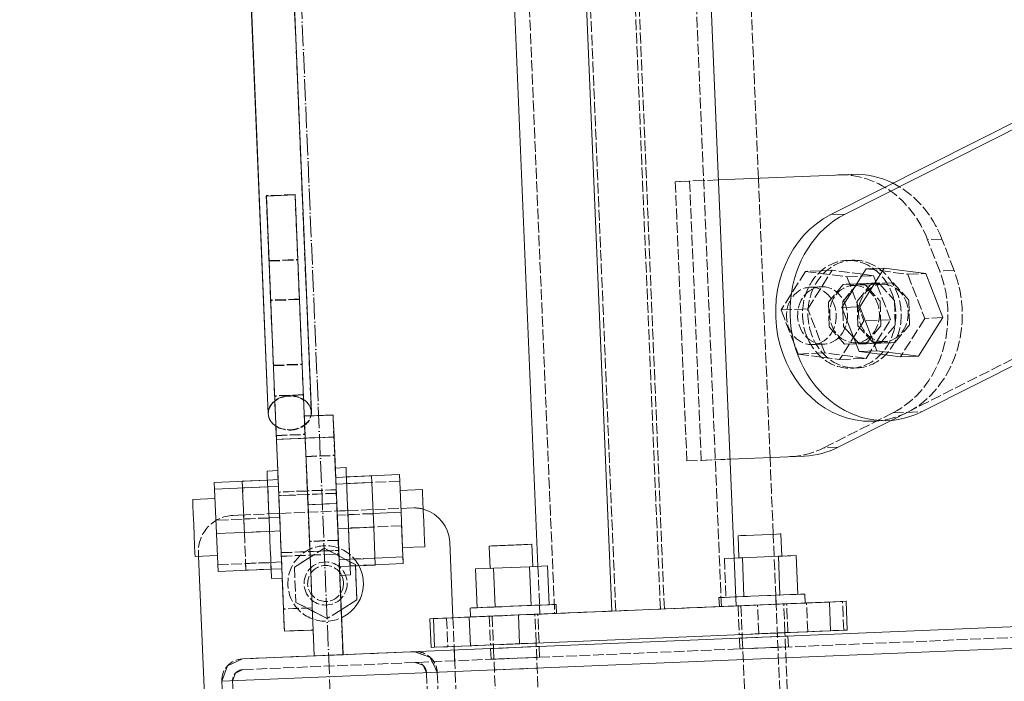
# Model space of a CAD drawing. Header units: millimetres. Extents: x -15129 to 9171, y -18789 to 5877.
# Tile 100 of 256: x -11878 to -11604, y -6366 to -6182. Entities that reach past the tile are written whole.
import ezdxf

# ---------------------------------------------------------------- set-up
doc = ezdxf.new("R2010")
doc.units = ezdxf.units.MM
doc.linetypes.add('ACAD_ISO02W100', pattern=[15, 12, -3])
doc.linetypes.add('ACAD_ISO04W100', pattern=[30, 24, -3, 0, -3])
for name, color, linetype in [('AS_Belki', 145, 'Continuous'), ('AS_Blachy', 30, 'Continuous'), ('AS_Kotwy', 9, 'Continuous'), ('AS_Sciany betonowe', 252, 'Continuous'), ('AS_Siatki', 72, 'Continuous'), ('AS_Sruby', 9, 'Continuous')]:
    doc.layers.add(name, color=color, linetype=linetype)

msp = doc.modelspace()

# ---------------------------------------------------------------- linework, layer by layer
at = {"layer": 'AS_Belki', "color": 145, "linetype": 'Continuous', "lineweight": 13, "ltscale": 0.25}
for p, q in [((-11713.7, -6346.1), (-11753.19, -5399.09)), ((-11679.09, -6344.66), (-11718.58, -5397.64)), ((-11772.76, -5409.91), (-11734.24, -6333.64)), ((-11827.72, -5844.73), (-11809.25, -6291.24)), ((-11797.26, -6290.75), (-11815.73, -5844.23)), ((-11821.95, -5987.58), (-11809.29, -6291.15)), ((-11816.45, -6359.39), (-9760.49, -6273.64)), ((-11822.2, -6365.64), (-9754.24, -6279.39)), ((-11713.7, -6346.1), (-11679.09, -6344.66)), ((-11816.45, -6359.39), (-11820.62, -6361.32)), ((-11820.62, -6361.32), (-11822.2, -6365.64)), ((-11822.2, -6365.64), (-11820.2, -6413.59))]:
    msp.add_line(p, q, dxfattribs=at)
at = {"layer": 'AS_Belki', "color": 84, "linetype": 'ACAD_ISO02W100', "lineweight": 13, "ltscale": 0.25}
for p, q in [((-11712.6, -6346.05), (-11752.09, -5399.04)), ((-11700.17, -6345.53), (-11739.66, -5398.52)), ((-11699.07, -6345.49), (-11738.56, -5398.48)), ((-11683.19, -6344.83), (-11722.67, -5397.81)), ((-11768.97, -5402.25), (-11729.59, -6346.76)), ((-11797.3, -6290.65), (-11809.96, -5987.08)), ((-11816.33, -6362.39), (-9760.36, -6276.64)), ((-11734.24, -6333.64), (-11733.79, -6344.43)), ((-11733.79, -6344.43), (-11733.68, -6346.93)), ((-11699.07, -6345.49), (-11679.09, -6344.66)), ((-11733.68, -6346.93), (-11729.06, -6346.74)), ((-11729.59, -6346.76), (-11712.6, -6346.05)), ((-11729.06, -6346.74), (-11700.17, -6345.53)), ((-11729.06, -6346.74), (-11713.7, -6346.1)), ((-11700.17, -6345.53), (-11683.19, -6344.83)), ((-11677.37, -6353.59), (-11678.18, -6353.62)), ((-11678.18, -6353.62), (-11677.48, -6353.6)), ((-11678.18, -6353.62), (-11678.06, -6356.62)), ((-11677.48, -6353.6), (-11673.23, -6353.42)), ((-11677.37, -6353.59), (-11674.92, -6353.49)), ((-11665.48, -6353.1), (-11669.61, -6353.27)), ((-11667.93, -6353.2), (-11664.67, -6353.06)), ((-11665.37, -6353.09), (-11665.48, -6353.1)), ((-11664.67, -6353.06), (-11665.37, -6353.09)), ((-11664.54, -6356.06), (-11664.67, -6353.06)), ((-11816.45, -6359.39), (-11768.49, -6357.39)), ((-11764.18, -6358.97), (-11768.5, -6357.39)), ((-11768.49, -6357.39), (-11764.18, -6358.97)), ((-11746.59, -6356.48), (-11747.4, -6356.51)), ((-11747.4, -6356.51), (-11746.7, -6356.48)), ((-11747.4, -6356.51), (-11747.28, -6359.51)), ((-11746.7, -6356.48), (-11742.46, -6356.31)), ((-11746.59, -6356.48), (-11744.14, -6356.38)), ((-11734.7, -6355.98), (-11738.84, -6356.15)), ((-11737.15, -6356.08), (-11733.89, -6355.95)), ((-11734.59, -6355.98), (-11734.7, -6355.98)), ((-11733.89, -6355.95), (-11734.59, -6355.98)), ((-11733.76, -6358.95), (-11733.89, -6355.95)), ((-11677.36, -6356.59), (-11678.06, -6356.62)), ((-11678.06, -6356.62), (-11677.24, -6356.59)), ((-11677.36, -6356.59), (-11673.11, -6356.42)), ((-11667.8, -6356.19), (-11677.24, -6356.59)), ((-11669.49, -6356.26), (-11665.36, -6356.09)), ((-11664.54, -6356.06), (-11667.8, -6356.19)), ((-11665.36, -6356.09), (-11665.24, -6356.09)), ((-11665.24, -6356.09), (-11664.54, -6356.06)), ((-11768.37, -6360.39), (-11766.21, -6361.18)), ((-11763.62, -6360.19), (-11764.18, -6358.97)), ((-11764.18, -6358.97), (-11762.25, -6363.14)), ((-11762.25, -6363.14), (-11763.62, -6360.19)), ((-11747.28, -6359.51), (-11746.58, -6359.48)), ((-11747.28, -6359.51), (-11746.46, -6359.48)), ((-11746.58, -6359.48), (-11742.33, -6359.3)), ((-11737.02, -6359.08), (-11746.46, -6359.48)), ((-11738.71, -6359.15), (-11734.58, -6358.98)), ((-11733.76, -6358.95), (-11737.02, -6359.08)), ((-11734.58, -6358.98), (-11734.46, -6358.97)), ((-11734.46, -6358.97), (-11733.76, -6358.95)), ((-11819.2, -6365.51), (-11818.41, -6363.36)), ((-11818.41, -6363.36), (-11816.33, -6362.39)), ((-11816.33, -6362.39), (-11818.41, -6363.36)), ((-11766.21, -6361.18), (-11765.25, -6363.26)), ((-11765.25, -6363.26), (-11763.25, -6411.22)), ((-11765.25, -6363.26), (-11763.25, -6411.22)), ((-11760.25, -6411.09), (-11762.25, -6363.14)), ((-11734.45, -6361.98), (-11746.34, -6362.47)), ((-11817.2, -6413.47), (-11819.2, -6365.51)), ((-11819.2, -6365.51), (-11817.2, -6413.47))]:
    msp.add_line(p, q, dxfattribs=at)
at = {"layer": 'AS_Belki', "color": 84, "linetype": 'ACAD_ISO02W100', "lineweight": 13, "ltscale": 0.25, "extrusion": (-0.025717, 0.616586, 0.786867)}
msp.add_arc((12055.2, 4558.77, -3575.34), 6, 0.8129, 360, dxfattribs=at)
at = {"layer": 'AS_Belki', "color": 84, "linetype": 'ACAD_ISO02W100', "lineweight": 13, "ltscale": 0.25, "extrusion": (0.025459, -0.615703, 0.787567)}
for start, end in [(47.3552, 132.6449), (227.3553, 346.4833)]:
    msp.add_arc((-12053.09, -4566.3, 3572.89), 6, start, end, dxfattribs=at)
at = {"layer": 'AS_Belki', "color": 145, "linetype": 'Continuous', "lineweight": 13, "ltscale": 0.25, "extrusion": (0.025459, -0.615703, 0.787567)}
for start, end in [(132.6449, 227.3553), (346.4833, 47.3552)]:
    msp.add_arc((-12053.09, -4566.3, 3572.89), 6, start, end, dxfattribs=at)
at = {"layer": 'AS_Belki', "color": 145, "linetype": 'Continuous', "lineweight": 13, "ltscale": 0.25, "extrusion": (-0.025717, 0.616586, 0.786867)}
msp.add_arc((12055.2, 4558.77, -3575.34), 6, 0, 0.8129, dxfattribs=at)
at = {"layer": 'AS_Belki', "color": 84, "linetype": 'ACAD_ISO02W100', "lineweight": 13, "ltscale": 0.25, "extrusion": (-2.46821e-14, -6.74044e-14, -1)}
msp.add_arc((11768.25, -6363.39), 6, 87.6117, 177.6117, dxfattribs=at)
at = {"layer": 'AS_Belki', "color": 84, "linetype": 'ACAD_ISO02W100', "lineweight": 13, "ltscale": 0.25, "extrusion": (-3.88151e-16, 2.20183e-15, -1)}
msp.add_arc((11816.2, -6365.39), 6, 357.6117, 87.6117, dxfattribs=at)
at = {"layer": 'AS_Belki', "color": 84, "linetype": 'ACAD_ISO02W100', "lineweight": 13, "ltscale": 0.25}
for centre, start, end in [((-11768.25, -6363.39), 2.3883, 92.3883), ((-11816.2, -6365.39), 92.3883, 182.3883)]:
    msp.add_arc(centre, 3, start, end, dxfattribs=at)
at = {"layer": 'AS_Blachy', "color": 145, "linetype": 'Continuous', "lineweight": 13, "ltscale": 0.25}
for p, q in [((-11565.91, -6191.94), (-11652.77, -6235.77)), ((-11648.77, -6235.61), (-11561.91, -6191.77)), ((-11646.77, -6224.56), (-11684.03, -6226.11)), ((-11801.77, -6230.28), (-11809.76, -6230.61)), ((-11807.59, -6283.04), (-11809.76, -6230.61)), ((-11801.77, -6230.28), (-11798.96, -6298.01)), ((-11648.77, -6235.61), (-11652.77, -6235.77)), ((-11627.49, -6290.62), (-11540.63, -6246.78)), ((-11806.96, -6298.34), (-11807.59, -6283.04)), ((-11791.23, -6291.53), (-11799.22, -6291.86)), ((-11791.26, -6291.47), (-11797.73, -6291.74)), ((-11791.26, -6291.5), (-11791.26, -6291.47)), ((-11791.23, -6291.53), (-11791.19, -6292.41)), ((-11791.19, -6292.41), (-11790.97, -6297.68)), ((-11650.71, -6300.48), (-11634.81, -6292.46)), ((-11806.63, -6307), (-11807.15, -6294.57)), ((-11641.37, -6293.27), (-11637.37, -6293.1)), ((-11798.96, -6298.01), (-11806.96, -6298.34)), ((-11790.97, -6297.68), (-11798.96, -6298.01)), ((-11798.96, -6298.01), (-11798.2, -6316.48)), ((-11790.97, -6297.68), (-11790.21, -6316.15)), ((-11806.59, -6307.21), (-11806.96, -6298.34)), ((-11680.79, -6303.81), (-11660.09, -6302.95)), ((-11806.13, -6318.32), (-11806.59, -6307.21)), ((-11790.21, -6316.15), (-11798.2, -6316.48)), ((-11798.2, -6316.48), (-11796.46, -6358.56)), ((-11790.04, -6320.2), (-11790.21, -6316.15)), ((-11805.65, -6329.98), (-11806.13, -6318.32)), ((-11790.04, -6320.2), (-11788.47, -6358.22)), ((-11757.88, -6347.94), (-11758.76, -6326.96)), ((-11828.66, -6330.83), (-11823.69, -6449.77)), ((-11805.22, -6340.42), (-11805.65, -6329.98)), ((-11805.02, -6345.48), (-11805.38, -6336.89)), ((-11804.9, -6348.05), (-11805.22, -6340.42)), ((-11679.09, -6344.66), (-11653.15, -6343.57)), ((-11677.86, -6344.6), (-11678.56, -6344.63)), ((-11677.74, -6344.6), (-11678.56, -6344.63)), ((-11673.61, -6344.43), (-11677.86, -6344.6)), ((-11668.3, -6344.21), (-11673.61, -6344.43)), ((-11665.04, -6344.07), (-11668.3, -6344.21)), ((-11665.74, -6344.1), (-11665.86, -6344.1)), ((-11665.04, -6344.07), (-11665.74, -6344.1)), ((-11659.49, -6343.84), (-11659.7, -6343.85)), ((-11649.5, -6343.42), (-11659.49, -6343.84)), ((-11653.15, -6343.57), (-11648.5, -6343.38)), ((-11652.82, -6351.57), (-11653.15, -6343.57)), ((-11648.17, -6351.37), (-11648.5, -6343.38)), ((-11804.8, -6350.77), (-11805.02, -6345.48)), ((-11805.01, -6345.48), (-11805.02, -6345.48)), ((-11747.26, -6347.5), (-11739.68, -6347.18)), ((-11747.08, -6347.49), (-11742.83, -6347.31)), ((-11737.52, -6347.09), (-11742.83, -6347.31)), ((-11739.68, -6347.18), (-11713.7, -6346.1)), ((-11739.68, -6347.18), (-11739.35, -6355.18)), ((-11734.26, -6346.96), (-11737.52, -6347.09)), ((-11735.08, -6346.99), (-11734.96, -6346.99)), ((-11734.96, -6346.99), (-11734.26, -6346.96)), ((-11804.75, -6351.7), (-11804.9, -6348.05)), ((-11764.32, -6348.21), (-11759.66, -6348.02)), ((-11764.32, -6348.21), (-11763.32, -6348.17)), ((-11764.32, -6348.21), (-11763.99, -6356.2)), ((-11763.32, -6348.17), (-11753.33, -6347.75)), ((-11763.32, -6348.17), (-11762.99, -6356.16)), ((-11759.66, -6348.02), (-11752.99, -6347.74)), ((-11753.33, -6347.75), (-11747.26, -6347.5)), ((-11753.33, -6347.75), (-11753, -6355.74)), ((-11747.78, -6347.52), (-11747.08, -6347.49)), ((-11746.96, -6347.49), (-11747.78, -6347.52)), ((-11804.77, -6351.65), (-11804.8, -6350.77)), ((-11804.77, -6351.65), (-11804.75, -6351.65)), ((-11804.75, -6351.7), (-11796.76, -6351.37)), ((-11796.77, -6351.37), (-11796.47, -6358.56)), ((-11739.35, -6355.17), (-11652.82, -6351.57)), ((-11652.82, -6351.57), (-11648.17, -6351.37)), ((-11753, -6355.74), (-11746.93, -6355.49)), ((-11746.93, -6355.49), (-11742.35, -6355.3)), ((-11742.35, -6355.3), (-11739.35, -6355.18)), ((-11796.46, -6358.56), (-11788.49, -6358.23)), ((-11763.99, -6356.2), (-11762.99, -6356.16)), ((-11762.99, -6356.16), (-11753, -6355.74)), ((-11757.51, -6356.93), (-11757.55, -6355.93))]:
    msp.add_line(p, q, dxfattribs=at)
at = {"layer": 'AS_Blachy', "color": 84, "linetype": 'ACAD_ISO02W100', "lineweight": 13, "ltscale": 0.25}
for p, q in [((-11688.13, -6226.28), (-11696.04, -6226.61)), ((-11696.04, -6226.61), (-11692.03, -6226.44)), ((-11696.04, -6226.61), (-11692.8, -6304.31)), ((-11688.13, -6226.28), (-11692.03, -6226.44)), ((-11692.03, -6226.44), (-11688.79, -6304.15)), ((-11684.03, -6226.11), (-11688.13, -6226.28)), ((-11650.78, -6224.72), (-11646.77, -6224.56)), ((-11801.83, -6230.15), (-11809.82, -6230.49)), ((-11809.07, -6248.57), (-11809.82, -6230.49)), ((-11801.82, -6230.29), (-11801.83, -6230.15)), ((-11801.83, -6230.15), (-11801.82, -6230.29)), ((-11801.82, -6230.29), (-11801.07, -6248.23)), ((-11621.83, -6242.57), (-11625.84, -6242.74)), ((-11622.45, -6251.49), (-11625.84, -6242.74)), ((-11618.45, -6251.33), (-11621.83, -6242.57)), ((-11808.61, -6259.58), (-11809.07, -6248.57)), ((-11809.07, -6248.57), (-11809.02, -6248.57)), ((-11809.02, -6248.57), (-11801.07, -6248.23)), ((-11809.01, -6248.71), (-11801.02, -6248.38)), ((-11801.07, -6248.23), (-11800.61, -6259.4)), ((-11631.5, -6290.79), (-11544.64, -6246.95)), ((-11618.45, -6251.33), (-11622.45, -6251.49)), ((-11649.33, -6255.19), (-11653.42, -6260.15)), ((-11645.33, -6255.03), (-11649.42, -6259.98)), ((-11649.42, -6259.98), (-11646.08, -6255.94)), ((-11645.51, -6255.04), (-11649.33, -6255.19)), ((-11649.33, -6255.19), (-11645.56, -6255.12)), ((-11645.56, -6255.12), (-11645.4, -6255.12)), ((-11645.33, -6255.03), (-11645.51, -6255.04)), ((-11645.41, -6259.81), (-11641.32, -6254.86)), ((-11645.4, -6255.12), (-11643.37, -6255.08)), ((-11641.32, -6254.86), (-11645.33, -6255.03)), ((-11645.33, -6255.03), (-11641.39, -6254.95)), ((-11643.37, -6255.08), (-11643.15, -6255.32)), ((-11643.15, -6255.32), (-11642.39, -6256.16)), ((-11642.39, -6256.16), (-11639.03, -6259.86)), ((-11641.39, -6254.95), (-11639.37, -6254.91)), ((-11635.36, -6254.74), (-11641.32, -6254.86)), ((-11639.37, -6254.91), (-11639.15, -6255.15)), ((-11639.15, -6255.15), (-11635.03, -6259.69)), ((-11631.02, -6259.53), (-11635.36, -6254.74)), ((-11808.56, -6259.57), (-11808.61, -6259.58)), ((-11807.85, -6277.66), (-11808.61, -6259.58)), ((-11800.61, -6259.24), (-11808.56, -6259.57)), ((-11800.56, -6259.4), (-11808.55, -6259.73)), ((-11800.61, -6259.24), (-11800.61, -6259.4)), ((-11800.61, -6259.4), (-11799.86, -6277.32)), ((-11635.03, -6259.69), (-11634.85, -6266.58)), ((-11630.85, -6266.41), (-11631.02, -6259.53)), ((-11653.42, -6260.15), (-11653.25, -6267.03)), ((-11649.42, -6259.98), (-11649.36, -6262.35)), ((-11649.39, -6261.19), (-11649.42, -6259.98)), ((-11649.36, -6262.35), (-11649.24, -6266.87)), ((-11645.24, -6266.7), (-11645.41, -6259.81)), ((-11639.03, -6259.86), (-11638.86, -6266.75)), ((-11653.25, -6267.03), (-11648.91, -6271.82)), ((-11649.24, -6266.87), (-11644.9, -6271.65)), ((-11646.39, -6270.01), (-11649.24, -6266.87)), ((-11640.9, -6271.49), (-11645.24, -6266.7)), ((-11638.86, -6266.75), (-11641.88, -6270.4)), ((-11634.85, -6266.58), (-11638.62, -6271.14)), ((-11634.94, -6271.37), (-11630.85, -6266.41)), ((-11641.88, -6270.4), (-11642.62, -6271.31)), ((-11648.91, -6271.82), (-11642.95, -6271.7)), ((-11638.94, -6271.53), (-11644.9, -6271.65)), ((-11642.95, -6271.7), (-11638.94, -6271.53)), ((-11642.88, -6271.61), (-11642.95, -6271.7)), ((-11642.62, -6271.31), (-11642.88, -6271.61)), ((-11634.94, -6271.37), (-11640.9, -6271.49)), ((-11638.94, -6271.53), (-11634.94, -6271.37)), ((-11638.87, -6271.45), (-11638.94, -6271.53)), ((-11638.62, -6271.14), (-11638.87, -6271.45)), ((-11807.15, -6294.57), (-11807.85, -6277.66)), ((-11807.85, -6277.66), (-11807.81, -6277.66)), ((-11807.81, -6277.66), (-11799.86, -6277.32)), ((-11807.81, -6277.83), (-11799.81, -6277.5)), ((-11799.86, -6277.32), (-11799.15, -6294.26)), ((-11807.46, -6286.18), (-11807.5, -6286.18)), ((-11799.5, -6285.85), (-11807.46, -6286.18)), ((-11799.46, -6285.94), (-11807.46, -6286.27)), ((-11799.22, -6291.8), (-11799.26, -6291.81)), ((-11797.82, -6291.75), (-11799.22, -6291.8)), ((-11799.22, -6291.93), (-11799.22, -6291.86)), ((-11799.21, -6292.19), (-11799.22, -6291.93)), ((-11799.12, -6294.25), (-11799.21, -6292.19)), ((-11797.73, -6291.74), (-11797.82, -6291.75)), ((-11791.11, -6295.11), (-11791.26, -6291.5)), ((-11654.71, -6300.65), (-11635.5, -6290.96)), ((-11635.5, -6290.96), (-11631.5, -6290.79)), ((-11634.81, -6292.46), (-11631.5, -6290.79)), ((-11631.5, -6290.79), (-11627.49, -6290.62)), ((-11807.15, -6294.48), (-11807.15, -6294.57)), ((-11807.15, -6294.57), (-11807.04, -6297.19)), ((-11799.16, -6294.15), (-11799.15, -6294.26)), ((-11799.15, -6294.26), (-11799.05, -6296.86)), ((-11799.15, -6294.26), (-11798.38, -6312.69)), ((-11799.15, -6294.26), (-11799.04, -6296.96)), ((-11790.79, -6302.73), (-11791.11, -6295.11)), ((-11807.04, -6297.19), (-11807.01, -6297.19)), ((-11807.01, -6297.19), (-11799.05, -6296.86)), ((-11807, -6297.29), (-11799.01, -6296.96)), ((-11806.99, -6298.31), (-11799, -6297.98)), ((-11791.01, -6297.64), (-11799, -6297.98)), ((-11650.71, -6300.48), (-11654.71, -6300.65)), ((-11798.79, -6303.07), (-11798.76, -6303.06)), ((-11798.76, -6303.06), (-11790.79, -6302.73)), ((-11798.75, -6303.15), (-11790.76, -6302.82)), ((-11790.39, -6312.36), (-11790.79, -6302.73)), ((-11664.1, -6303.12), (-11660.09, -6302.95)), ((-11692.8, -6304.31), (-11680.79, -6303.81)), ((-11692.8, -6304.31), (-11688.79, -6304.15)), ((-11688.79, -6304.15), (-11684.89, -6303.98)), ((-11684.89, -6303.98), (-11680.79, -6303.81)), ((-11805.38, -6336.89), (-11806.63, -6307)), ((-11806.35, -6312.97), (-11806.38, -6312.97)), ((-11798.39, -6312.64), (-11806.35, -6312.97)), ((-11798.36, -6312.69), (-11806.35, -6313.02)), ((-11798.36, -6312.63), (-11798.39, -6312.64)), ((-11798.38, -6312.69), (-11798.34, -6313.68)), ((-11798.38, -6312.69), (-11798.34, -6313.68)), ((-11798.38, -6312.69), (-11798.34, -6313.68)), ((-11790.39, -6312.3), (-11798.36, -6312.63)), ((-11790.36, -6312.36), (-11798.36, -6312.69)), ((-11798.34, -6313.68), (-11797.68, -6329.55)), ((-11790.39, -6312.36), (-11790.35, -6313.35)), ((-11789.98, -6322.31), (-11790.35, -6313.35)), ((-11790.23, -6316.14), (-11798.23, -6316.48)), ((-11790.18, -6316.87), (-11790.04, -6320.2)), ((-11769.16, -6317.38), (-11819.12, -6319.47)), ((-11816.12, -6319.34), (-11819.12, -6319.47)), ((-11806.13, -6318.93), (-11809.1, -6319.05)), ((-11806.11, -6318.93), (-11806.13, -6318.93)), ((-11798.11, -6318.59), (-11798.14, -6318.59)), ((-11790.12, -6318.26), (-11790.15, -6318.26)), ((-11789.39, -6318.23), (-11790.12, -6318.26)), ((-11787.15, -6318.13), (-11789.39, -6318.23)), ((-11769.16, -6317.38), (-11772.36, -6317.52)), ((-11789.81, -6326.32), (-11789.98, -6322.31)), ((-11797.88, -6324.8), (-11797.8, -6326.65)), ((-11797.8, -6326.65), (-11797.68, -6329.55)), ((-11797.78, -6326.65), (-11797.8, -6326.65)), ((-11789.81, -6326.32), (-11797.78, -6326.65)), ((-11789.78, -6326.42), (-11797.78, -6326.75)), ((-11789.81, -6326.32), (-11789.69, -6329.22)), ((-11828.7, -6329.88), (-11828.66, -6330.83)), ((-11828.7, -6329.88), (-11828.66, -6330.83)), ((-11805.64, -6330.82), (-11805.61, -6330.82)), ((-11805.61, -6330.82), (-11797.64, -6330.49)), ((-11805.61, -6330.87), (-11797.62, -6330.54)), ((-11797.68, -6329.55), (-11797.64, -6330.49)), ((-11797.68, -6329.55), (-11797.64, -6330.55)), ((-11797.64, -6330.49), (-11797.64, -6330.55)), ((-11797.64, -6330.49), (-11797.62, -6330.49)), ((-11797.64, -6330.55), (-11796.77, -6351.37)), ((-11797.62, -6330.49), (-11789.65, -6330.16)), ((-11797.62, -6330.54), (-11789.63, -6330.21)), ((-11789.69, -6329.22), (-11789.65, -6330.21)), ((-11788.48, -6358.23), (-11789.65, -6330.21)), ((-11680.52, -6344.71), (-11679.09, -6344.66)), ((-11678.56, -6344.63), (-11678.22, -6352.63)), ((-11677.74, -6344.6), (-11675.3, -6344.5)), ((-11675.3, -6344.5), (-11669.99, -6344.28)), ((-11665.56, -6344.09), (-11673.14, -6344.41)), ((-11672.8, -6352.4), (-11673.14, -6344.41)), ((-11669.99, -6344.28), (-11665.86, -6344.1)), ((-11659.7, -6343.85), (-11665.56, -6344.09)), ((-11664.71, -6352.06), (-11665.04, -6344.07)), ((-11659.16, -6351.83), (-11659.49, -6343.84)), ((-11648.36, -6343.37), (-11649.5, -6343.42)), ((-11649.16, -6351.41), (-11649.5, -6343.42)), ((-11648.5, -6343.38), (-11648.36, -6343.37)), ((-11797.03, -6345.15), (-11805.01, -6345.48)), ((-11797.01, -6345.22), (-11805.01, -6345.55)), ((-11746.96, -6347.49), (-11744.52, -6347.38)), ((-11744.52, -6347.38), (-11739.21, -6347.16)), ((-11739.21, -6347.16), (-11735.08, -6346.99)), ((-11733.93, -6354.95), (-11734.26, -6346.96)), ((-11729.59, -6346.76), (-11733.68, -6346.93)), ((-11683.19, -6344.83), (-11683.76, -6344.85)), ((-11759.66, -6348.02), (-11759.33, -6356.01)), ((-11754.63, -6425.87), (-11757.88, -6347.94)), ((-11752.99, -6347.74), (-11752.91, -6347.74)), ((-11747.78, -6347.52), (-11747.44, -6355.51)), ((-11804.75, -6351.65), (-11796.77, -6351.32)), ((-11678.22, -6352.63), (-11677.41, -6352.59)), ((-11678.22, -6352.63), (-11677.52, -6352.6)), ((-11677.52, -6352.6), (-11673.28, -6352.42)), ((-11674.96, -6352.49), (-11677.41, -6352.59)), ((-11674.96, -6352.49), (-11669.66, -6352.27)), ((-11673.28, -6352.42), (-11667.97, -6352.2)), ((-11665.22, -6352.08), (-11672.8, -6352.4)), ((-11669.66, -6352.27), (-11665.52, -6352.1)), ((-11664.71, -6352.06), (-11667.97, -6352.2)), ((-11665.52, -6352.1), (-11665.41, -6352.09)), ((-11665.41, -6352.09), (-11664.71, -6352.06)), ((-11659.16, -6351.83), (-11665.22, -6352.08)), ((-11649.16, -6351.41), (-11659.16, -6351.83)), ((-11648.17, -6351.37), (-11649.16, -6351.41)), ((-11759.33, -6356.01), (-11739.35, -6355.17)), ((-11746.75, -6355.48), (-11747.44, -6355.51)), ((-11747.44, -6355.51), (-11746.63, -6355.48)), ((-11746.75, -6355.48), (-11742.5, -6355.31)), ((-11744.19, -6355.38), (-11746.63, -6355.48)), ((-11744.19, -6355.38), (-11738.88, -6355.16)), ((-11742.5, -6355.31), (-11737.19, -6355.09)), ((-11738.88, -6355.16), (-11734.74, -6354.98)), ((-11733.93, -6354.95), (-11737.19, -6355.09)), ((-11734.74, -6354.98), (-11734.63, -6354.98)), ((-11733.93, -6354.95), (-11734.63, -6354.98)), ((-11788.48, -6358.23), (-11796.47, -6358.56)), ((-11796.46, -6358.56), (-11788.47, -6358.22)), ((-11788.75, -6358.24), (-11788.49, -6358.23)), ((-11788.49, -6358.23), (-11788.47, -6358.22)), ((-11788.49, -6358.23), (-11788.48, -6358.23)), ((-11759.33, -6356.01), (-11763.99, -6356.2)), ((-11757.38, -6359.93), (-11757.51, -6356.93))]:
    msp.add_line(p, q, dxfattribs=at)
msp.add_circle((-11793.31, -6338.41), 6, dxfattribs=at)
at = {"layer": 'AS_Blachy', "color": 84, "linetype": 'ACAD_ISO02W100', "lineweight": 13, "ltscale": 0.25, "extrusion": (0.500767, 0.020866, 0.865331)}
for centre, start, end in [((-5764.28, 10297.28, -5964.21), 291.4258, 0.002), ((-5764.28, 10293.81, -5962.2), 291.4258, 334.7091), ((-5773.17, 10294.67, -5962.7), 201.4258, 291.4258), ((-5773.17, 10291.2, -5960.69), 201.4258, 291.4258), ((-5773.17, 10291.2, -5960.69), 178.9258, 201.4258), ((-5782.05, 10311.62, -5972.52), 180.002, 201.4258)]:
    msp.add_arc(centre, 30, start, end, dxfattribs=at)
at = {"layer": 'AS_Blachy', "color": 145, "linetype": 'Continuous', "lineweight": 13, "ltscale": 0.25, "extrusion": (0.500767, 0.020866, 0.865331)}
for centre, start, end in [((-5764.28, 10293.81, -5962.2), 334.7091, 0.002), ((-5773.17, 10291.2, -5960.69), 21.4258, 178.9258), ((-5773.17, 10287.73, -5958.68), 21.4258, 201.4258), ((-5782.05, 10308.15, -5970.51), 180.002, 201.4258)]:
    msp.add_arc(centre, 30, start, end, dxfattribs=at)
at = {"layer": 'AS_Blachy', "color": 84, "linetype": 'ACAD_ISO02W100', "lineweight": 13, "ltscale": 0.25}
for centre, start, end in [((-11818.7, -6329.46), 92.3883, 182.3883), ((-11768.75, -6327.38), 73.4784, 92.3883)]:
    msp.add_arc(centre, 10, start, end, dxfattribs=at)
at = {"layer": 'AS_Blachy', "color": 145, "linetype": 'Continuous', "lineweight": 13, "ltscale": 0.25}
msp.add_arc((-11768.75, -6327.38), 10, 2.3883, 73.4784, dxfattribs=at)
at = {"layer": 'AS_Kotwy', "color": 84, "linetype": 'ACAD_ISO02W100', "lineweight": 13, "ltscale": 0.25}
for p, q in [((-11801.99, -6333.87), (-11793.72, -6328.62)), ((-11796.69, -6330.51), (-11797.6, -6331.08)), ((-11796.6, -6330.45), (-11796.69, -6330.51)), ((-11794.92, -6329.38), (-11795.02, -6329.44)), ((-11793.72, -6328.62), (-11794.92, -6329.38)), ((-11792.45, -6329.28), (-11793.72, -6328.62)), ((-11793.72, -6328.62), (-11785.03, -6333.16)), ((-11792.35, -6329.33), (-11792.45, -6329.28)), ((-11790.69, -6330.2), (-11792.35, -6329.33)), ((-11790.59, -6330.25), (-11790.69, -6330.2)), ((-11789.62, -6330.76), (-11790.59, -6330.25)), ((-11789.6, -6330.77), (-11789.62, -6330.76)), ((-11786.55, -6332.36), (-11789.6, -6330.77)), ((-11797.62, -6331.09), (-11801.99, -6333.87)), ((-11797.6, -6331.08), (-11797.62, -6331.09)), ((-11785.03, -6333.16), (-11786.55, -6332.36)), ((-11784.63, -6342.95), (-11785.04, -6333.16)), ((-11785.02, -6333.5), (-11785.02, -6333.44)), ((-11801.99, -6333.87), (-11801.58, -6343.66)), ((-11801.58, -6343.66), (-11796.99, -6346.06)), ((-11792.9, -6348.2), (-11801.58, -6343.66)), ((-11796.99, -6346.06), (-11796.98, -6346.07)), ((-11796.98, -6346.07), (-11792.9, -6348.2)), ((-11788.99, -6345.72), (-11792.9, -6348.2)), ((-11789, -6345.73), (-11788.99, -6345.72))]:
    msp.add_line(p, q, dxfattribs=at)
at = {"layer": 'AS_Kotwy', "color": 145, "linetype": 'Continuous', "lineweight": 13, "ltscale": 0.25}
for p, q in [((-11784.62, -6342.95), (-11785.02, -6333.5)), ((-11788.99, -6345.72), (-11784.62, -6342.95))]:
    msp.add_line(p, q, dxfattribs=at)
at = {"layer": 'AS_Kotwy', "color": 84, "linetype": 'ACAD_ISO02W100', "lineweight": 13, "ltscale": 0.25}
for radius, start, end in [(10.5, 28.2577, 294.8672), (5, 27.0289, 327.3652)]:
    msp.add_arc((-11793.31, -6338.41), radius, start, end, dxfattribs=at)
at = {"layer": 'AS_Kotwy', "color": 145, "linetype": 'Continuous', "lineweight": 13, "ltscale": 0.25}
for radius, start, end in [(10.5, 294.8883, 28.2577), (5, 327.3652, 27.0289)]:
    msp.add_arc((-11793.31, -6338.41), radius, start, end, dxfattribs=at)
at = {"layer": 'AS_Sciany betonowe', "color": 145, "linetype": 'ACAD_ISO02W100', "lineweight": 13, "ltscale": 0.25}
for p, q in [((-11672.9, -6225.65), (-11702.51, -5515.72)), ((-11668.77, -6324.71), (-11669.66, -6303.35))]:
    msp.add_line(p, q, dxfattribs=at)
at = {"layer": 'AS_Sciany betonowe', "color": 84, "linetype": 'ACAD_ISO02W100', "lineweight": 13, "ltscale": 0.25}
for p, q in [((-11669.66, -6303.35), (-11672.9, -6225.65)), ((-11664.29, -6432.11), (-11668.77, -6324.71)), ((-11667.96, -6344.19), (-11668.06, -6341.69)), ((-11667.58, -6353.18), (-11667.63, -6352.18))]:
    msp.add_line(p, q, dxfattribs=at)
at = {"layer": 'AS_Siatki', "color": 20, "linetype": 'ACAD_ISO04W100', "lineweight": 13, "ltscale": 0.25}
msp.add_line((-11347.6, -17024.7), (-12017.05, -973.9), dxfattribs=at)
at = {"layer": 'AS_Sruby', "color": 84, "linetype": 'ACAD_ISO02W100', "lineweight": 13, "ltscale": 0.25}
for p, q in [((-11646.52, -6248.45), (-11648.03, -6248.52)), ((-11655.36, -6251.37), (-11659.8, -6251.56)), ((-11659.16, -6261.99), (-11652.39, -6251.25)), ((-11652.39, -6251.25), (-11655.36, -6251.37)), ((-11643.83, -6252.37), (-11652.39, -6251.25)), ((-11642.87, -6250.85), (-11631.35, -6252.37)), ((-11659.8, -6251.56), (-11666.57, -6262.3)), ((-11659.8, -6251.56), (-11648.28, -6253.07)), ((-11648.28, -6253.07), (-11640.87, -6252.76)), ((-11648.28, -6253.07), (-11643.54, -6265.34)), ((-11640.87, -6252.76), (-11643.83, -6252.37)), ((-11640.03, -6254.92), (-11640.87, -6252.76)), ((-11631.35, -6252.37), (-11626.35, -6252.16)), ((-11631.35, -6252.37), (-11626.61, -6264.63)), ((-11655.26, -6255.82), (-11658.36, -6255.95)), ((-11645.76, -6255.43), (-11646.35, -6255.45)), ((-11645.65, -6255.42), (-11645.76, -6255.43)), ((-11641.65, -6255.26), (-11645.65, -6255.42)), ((-11638.33, -6255.12), (-11641.65, -6255.26)), ((-11639.93, -6255.18), (-11640.03, -6254.92)), ((-11636.13, -6265.03), (-11639.93, -6255.18)), ((-11666.57, -6262.3), (-11660.52, -6262.05)), ((-11666.57, -6262.3), (-11661.83, -6274.57)), ((-11660.52, -6262.05), (-11659.16, -6261.99)), ((-11654.42, -6274.26), (-11659.16, -6261.99)), ((-11636.13, -6265.03), (-11643.54, -6265.34)), ((-11640.02, -6271.2), (-11636.13, -6265.03)), ((-11626.61, -6264.63), (-11633.39, -6275.38)), ((-11621.6, -6264.42), (-11626.61, -6264.63)), ((-11643.54, -6265.34), (-11650.31, -6276.08)), ((-11657.96, -6271.95), (-11654.85, -6271.82)), ((-11645.94, -6271.44), (-11645.84, -6271.44)), ((-11645.84, -6271.44), (-11645.12, -6271.41)), ((-11645.12, -6271.41), (-11637.93, -6271.11)), ((-11642.9, -6275.77), (-11640.26, -6271.59)), ((-11640.26, -6271.59), (-11640.25, -6271.56)), ((-11640.25, -6271.56), (-11640.19, -6271.47)), ((-11640.19, -6271.47), (-11640.02, -6271.2)), ((-11661.83, -6274.57), (-11656.5, -6274.35)), ((-11661.83, -6274.57), (-11655.31, -6275.43)), ((-11656.5, -6274.35), (-11654.42, -6274.26)), ((-11655.31, -6275.43), (-11650.31, -6276.08)), ((-11642.9, -6275.77), (-11654.42, -6274.26)), ((-11650.31, -6276.08), (-11642.9, -6275.77)), ((-11647.26, -6278.5), (-11645.76, -6278.44)), ((-11790.62, -6306.29), (-11790.64, -6306.29)), ((-11790.51, -6308.89), (-11790.43, -6310.76)), ((-11787.54, -6308.71), (-11787.5, -6309.73)), ((-11787.54, -6308.71), (-11787.46, -6310.59)), ((-11787.54, -6308.71), (-11787.54, -6308.77)), ((-11787.54, -6308.77), (-11787.31, -6314.15)), ((-11780.44, -6310.35), (-11780.52, -6308.48)), ((-11772.68, -6309.97), (-11772.75, -6308.09)), ((-11816.52, -6309.91), (-11816.44, -6311.8)), ((-11816.51, -6309.97), (-11816.08, -6320.43)), ((-11806.45, -6311.38), (-11816.44, -6311.8)), ((-11816.44, -6311.8), (-11815.92, -6324.2)), ((-11806.52, -6309.5), (-11809.49, -6309.62)), ((-11809.18, -6317.12), (-11809.41, -6311.55)), ((-11806.52, -6309.5), (-11806.45, -6311.38)), ((-11787.5, -6309.73), (-11787.41, -6311.86)), ((-11772.68, -6309.97), (-11787.46, -6310.59)), ((-11806.31, -6313.96), (-11806.34, -6313.96)), ((-11790.32, -6313.35), (-11806.31, -6314.01)), ((-11798.35, -6313.63), (-11806.31, -6313.96)), ((-11798.32, -6313.63), (-11798.35, -6313.63)), ((-11790.35, -6313.29), (-11798.32, -6313.63)), ((-11790.38, -6312.67), (-11790.39, -6312.36)), ((-11790.35, -6313.32), (-11790.38, -6312.67)), ((-11790.35, -6313.35), (-11790.35, -6313.32)), ((-11787.41, -6311.86), (-11787.31, -6314.33)), ((-11787.32, -6314.15), (-11787.17, -6317.63)), ((-11787.31, -6314.15), (-11787.17, -6317.63)), ((-11787.31, -6314.33), (-11787.19, -6317.07)), ((-11790.21, -6316.15), (-11790.18, -6316.87)), ((-11790.18, -6316.87), (-11789.92, -6323.16)), ((-11787.19, -6317.07), (-11787.07, -6319.97)), ((-11806.09, -6320.01), (-11809.06, -6320.14)), ((-11805.99, -6322.38), (-11806.09, -6320.01)), ((-11780.08, -6319), (-11790.07, -6319.42)), ((-11787.17, -6317.63), (-11787.1, -6319.22)), ((-11780.08, -6318.93), (-11787.1, -6319.22)), ((-11787.1, -6319.22), (-11786.97, -6322.54)), ((-11787.1, -6319.22), (-11786.96, -6322.54)), ((-11787.07, -6319.97), (-11786.95, -6322.9)), ((-11772.21, -6321.09), (-11772.32, -6318.6)), ((-11809.06, -6320.2), (-11823.84, -6320.81)), ((-11809.06, -6320.14), (-11816.08, -6320.43)), ((-11816.08, -6320.43), (-11815.56, -6332.83)), ((-11786.96, -6322.54), (-11786.59, -6331.62)), ((-11772.16, -6322.37), (-11786.95, -6322.99)), ((-11772.2, -6321.45), (-11772.21, -6321.09)), ((-11772.19, -6321.67), (-11772.2, -6321.45)), ((-11772.07, -6324.41), (-11772.19, -6321.67)), ((-11805.93, -6323.78), (-11815.92, -6324.2)), ((-11815.92, -6324.2), (-11815.48, -6334.71)), ((-11786.95, -6322.9), (-11786.83, -6325.77)), ((-11771.97, -6326.78), (-11772.07, -6324.41)), ((-11678.4, -6325.11), (-11678.56, -6325.12)), ((-11677.8, -6325.08), (-11678.4, -6325.11)), ((-11666.67, -6324.62), (-11667.42, -6324.65)), ((-11789.72, -6328.39), (-11789.81, -6326.32)), ((-11786.83, -6325.77), (-11786.72, -6328.46)), ((-11771.92, -6328.19), (-11771.97, -6326.78)), ((-11771.9, -6328.46), (-11771.92, -6328.19)), ((-11747.62, -6328), (-11747.78, -6328)), ((-11746.59, -6327.95), (-11747.62, -6328)), ((-11744.83, -6327.88), (-11746.59, -6327.95)), ((-11742.62, -6327.79), (-11744.83, -6327.88)), ((-11740.28, -6327.69), (-11742.62, -6327.79)), ((-11738.18, -6327.6), (-11740.28, -6327.69)), ((-11737.08, -6327.56), (-11738.18, -6327.6)), ((-11735.89, -6327.51), (-11736.64, -6327.54)), ((-11805.68, -6329.83), (-11805.66, -6329.83)), ((-11805.66, -6329.83), (-11797.68, -6329.5)), ((-11805.65, -6329.88), (-11789.67, -6329.22)), ((-11797.68, -6329.5), (-11797.66, -6329.5)), ((-11797.66, -6329.5), (-11789.69, -6329.17)), ((-11789.71, -6328.59), (-11789.72, -6328.39)), ((-11789.71, -6328.78), (-11789.71, -6328.59)), ((-11789.69, -6329.25), (-11789.71, -6328.78)), ((-11789.65, -6330.21), (-11789.69, -6329.25)), ((-11786.72, -6328.46), (-11786.62, -6330.87)), ((-11786.62, -6330.87), (-11786.53, -6332.9)), ((-11771.72, -6332.89), (-11771.91, -6328.46)), ((-11662.35, -6330.64), (-11667.35, -6330.85)), ((-11666.56, -6330.82), (-11666.41, -6330.81)), ((-11823.33, -6333.21), (-11808.54, -6332.6)), ((-11815.56, -6332.83), (-11808.55, -6332.54)), ((-11815.56, -6332.83), (-11815.48, -6334.71)), ((-11808.55, -6332.54), (-11805.57, -6332.41)), ((-11808.47, -6334.47), (-11808.54, -6332.6)), ((-11805.5, -6334.1), (-11805.57, -6332.41)), ((-11789.56, -6331.81), (-11779.57, -6331.4)), ((-11786.59, -6331.62), (-11779.57, -6331.33)), ((-11786.59, -6331.62), (-11786.51, -6333.5)), ((-11786.53, -6332.9), (-11786.5, -6333.62)), ((-11786.51, -6333.5), (-11779.49, -6333.21)), ((-11735.79, -6333.71), (-11735.63, -6333.7)), ((-11679.65, -6331.37), (-11682.36, -6331.48)), ((-11682.36, -6331.48), (-11681.91, -6342.27)), ((-11678.3, -6331.31), (-11679.65, -6331.37)), ((-11677.55, -6331.28), (-11678.3, -6331.31)), ((-11678.3, -6331.31), (-11678.14, -6331.3)), ((-11677.36, -6331.27), (-11677.55, -6331.28)), ((-11815.48, -6334.71), (-11808.47, -6334.42)), ((-11808.47, -6334.42), (-11805.49, -6334.3)), ((-11805.49, -6334.3), (-11805.5, -6334.1)), ((-11789.4, -6336.17), (-11789.38, -6336.17)), ((-11747.52, -6334.2), (-11747.37, -6334.19)), ((-11672.01, -6341.86), (-11669.43, -6341.75)), ((-11667.17, -6341.66), (-11666.9, -6341.64)), ((-11660.55, -6341.38), (-11660.02, -6341.36)), ((-11660.02, -6341.36), (-11659.94, -6341.35)), ((-11741.15, -6344.74), (-11738.73, -6344.64)), ((-11738.73, -6344.64), (-11736.12, -6344.53)), ((-11736.12, -6344.53), (-11733.39, -6344.42)), ((-11733.39, -6344.42), (-11731.12, -6344.32)), ((-11729.77, -6344.27), (-11729.24, -6344.24)), ((-11729.24, -6344.24), (-11729.16, -6344.24)), ((-11683.48, -6342.34), (-11683.87, -6342.35)), ((-11683.87, -6342.35), (-11683.76, -6344.85)), ((-11683.87, -6342.35), (-11683.79, -6342.35)), ((-11683.79, -6342.35), (-11683.3, -6342.33)), ((-11683.48, -6342.34), (-11683.3, -6342.33)), ((-11683.3, -6342.33), (-11683.26, -6342.33)), ((-11683.26, -6342.33), (-11682.29, -6342.29)), ((-11682.29, -6342.29), (-11680.92, -6342.23)), ((-11681.91, -6342.27), (-11679.59, -6342.17)), ((-11679.7, -6344.68), (-11681.31, -6344.75)), ((-11680.92, -6342.23), (-11679.2, -6342.16)), ((-11677.79, -6344.6), (-11679.7, -6344.68)), ((-11679.59, -6342.17), (-11679.2, -6342.16)), ((-11679.2, -6342.16), (-11678.67, -6342.13)), ((-11678.67, -6342.13), (-11676.91, -6342.06)), ((-11677.59, -6344.59), (-11677.74, -6344.6)), ((-11677.74, -6344.6), (-11677.41, -6352.59)), ((-11676.56, -6344.55), (-11677.59, -6344.59)), ((-11676.91, -6342.06), (-11675.83, -6342.02)), ((-11674.8, -6344.48), (-11676.56, -6344.55)), ((-11667.04, -6344.15), (-11668.8, -6344.23)), ((-11666.01, -6344.11), (-11667.04, -6344.15)), ((-11665.86, -6344.1), (-11666.01, -6344.11)), ((-11665.52, -6352.1), (-11665.86, -6344.1)), ((-11659.84, -6343.85), (-11659.91, -6343.85)), ((-11752.71, -6345.22), (-11753.09, -6345.24)), ((-11752.71, -6345.22), (-11751.88, -6345.19)), ((-11751.88, -6345.19), (-11751.13, -6345.16)), ((-11751.13, -6345.16), (-11746.13, -6344.95)), ((-11746.13, -6344.95), (-11741.15, -6344.74)), ((-11746.13, -6344.95), (-11744.23, -6344.87)), ((-11744.02, -6347.36), (-11745.78, -6347.44)), ((-11737.16, -6347.08), (-11738.02, -6347.11)), ((-11736.27, -6347.04), (-11737.16, -6347.08)), ((-11735.23, -6347), (-11736.27, -6347.04)), ((-11735.08, -6346.99), (-11735.23, -6347)), ((-11734.74, -6354.98), (-11735.08, -6346.99)), ((-11729.06, -6346.74), (-11729.13, -6346.74)), ((-11683.38, -6344.83), (-11683.76, -6344.85)), ((-11683.69, -6344.85), (-11683.76, -6344.85)), ((-11682.55, -6344.8), (-11683.38, -6344.83)), ((-11681.31, -6344.75), (-11682.55, -6344.8)), ((-11752.6, -6347.72), (-11752.99, -6347.74)), ((-11751.77, -6347.69), (-11752.6, -6347.72)), ((-11750.53, -6347.63), (-11751.77, -6347.69)), ((-11748.93, -6347.57), (-11750.53, -6347.63)), ((-11747.02, -6347.49), (-11748.93, -6347.57)), ((-11746.81, -6347.48), (-11746.96, -6347.49)), ((-11746.96, -6347.49), (-11746.63, -6355.48)), ((-11745.78, -6347.44), (-11746.81, -6347.48)), ((-11677.37, -6353.59), (-11674.87, -6413.54)), ((-11662.98, -6413.04), (-11665.48, -6353.1)), ((-11746.59, -6356.48), (-11744.09, -6416.43)), ((-11732.2, -6415.93), (-11734.7, -6355.98))]:
    msp.add_line(p, q, dxfattribs=at)
at = {"layer": 'AS_Sruby', "color": 145, "linetype": 'Continuous', "lineweight": 13, "ltscale": 0.25}
for p, q in [((-11642.87, -6250.85), (-11649.65, -6261.6)), ((-11644.64, -6261.39), (-11637.86, -6250.64)), ((-11637.86, -6250.64), (-11642.87, -6250.85)), ((-11626.35, -6252.16), (-11637.86, -6250.64)), ((-11621.6, -6264.42), (-11626.35, -6252.16)), ((-11649.65, -6261.6), (-11644.64, -6261.39)), ((-11649.65, -6261.6), (-11644.9, -6273.86)), ((-11639.9, -6273.65), (-11644.64, -6261.39)), ((-11628.38, -6275.17), (-11621.6, -6264.42)), ((-11644.9, -6273.86), (-11639.9, -6273.65)), ((-11644.9, -6273.86), (-11633.39, -6275.38)), ((-11628.38, -6275.17), (-11639.9, -6273.65)), ((-11633.39, -6275.38), (-11628.38, -6275.17)), ((-11787.65, -6306.16), (-11790.62, -6306.29)), ((-11787.65, -6306.16), (-11787.64, -6306.23)), ((-11787.64, -6306.23), (-11787.62, -6306.86)), ((-11806.6, -6307), (-11809.6, -6307.13)), ((-11809.58, -6307.63), (-11809.6, -6307.13)), ((-11809.53, -6308.69), (-11809.58, -6307.63)), ((-11809.47, -6310.27), (-11809.53, -6308.69)), ((-11780.52, -6308.48), (-11790.51, -6308.89)), ((-11787.62, -6306.86), (-11787.57, -6308.05)), ((-11787.57, -6308.05), (-11787.54, -6308.71)), ((-11772.75, -6308.09), (-11787.54, -6308.71)), ((-11780.44, -6310.35), (-11780.52, -6308.48)), ((-11772.32, -6318.6), (-11772.75, -6308.09)), ((-11809.49, -6309.68), (-11824.28, -6310.29)), ((-11824.28, -6310.29), (-11824.2, -6312.16)), ((-11809.41, -6311.55), (-11824.2, -6312.16)), ((-11809.49, -6309.62), (-11816.52, -6309.91)), ((-11816.52, -6309.91), (-11816.51, -6309.97)), ((-11809.38, -6312.3), (-11809.47, -6310.27)), ((-11780.44, -6310.35), (-11790.43, -6310.76)), ((-11779.93, -6322.74), (-11780.44, -6310.35)), ((-11824.2, -6312.16), (-11823.69, -6324.55)), ((-11809.28, -6314.7), (-11809.38, -6312.3)), ((-11766.37, -6312.29), (-11772.57, -6312.55)), ((-11766.33, -6313.27), (-11766.37, -6312.29)), ((-11766.25, -6315.3), (-11766.33, -6313.27)), ((-11824.09, -6314.75), (-11830.29, -6315.01)), ((-11830.29, -6315.01), (-11830.28, -6315.24)), ((-11830.28, -6315.24), (-11830.22, -6316.64)), ((-11830.22, -6316.64), (-11830.12, -6319.01)), ((-11809.17, -6317.39), (-11809.28, -6314.7)), ((-11766.13, -6318.08), (-11766.25, -6315.3)), ((-11830.12, -6319.01), (-11830, -6321.97)), ((-11809.05, -6320.26), (-11809.17, -6317.39)), ((-11772.32, -6318.6), (-11780.08, -6318.93)), ((-11771.8, -6331), (-11772.32, -6318.6)), ((-11766, -6321.19), (-11766.13, -6318.08)), ((-11830, -6321.97), (-11829.87, -6325.08)), ((-11808.93, -6323.19), (-11809.05, -6320.26)), ((-11779.93, -6322.74), (-11789.92, -6323.16)), ((-11779.49, -6333.27), (-11779.93, -6322.74)), ((-11765.88, -6324.15), (-11766, -6321.19)), ((-11829.87, -6325.08), (-11829.76, -6327.86)), ((-11808.9, -6323.94), (-11823.69, -6324.55)), ((-11823.69, -6324.55), (-11823.25, -6335.08)), ((-11808.81, -6326.09), (-11808.93, -6323.19)), ((-11765.78, -6326.52), (-11765.88, -6324.15)), ((-11677.8, -6325.08), (-11678.56, -6325.12)), ((-11678.56, -6325.12), (-11678.3, -6331.31)), ((-11676.26, -6325.02), (-11677.8, -6325.08)), ((-11674.16, -6324.93), (-11676.26, -6325.02)), ((-11671.83, -6324.84), (-11674.16, -6324.93)), ((-11669.61, -6324.74), (-11671.83, -6324.84)), ((-11667.86, -6324.67), (-11669.61, -6324.74)), ((-11666.82, -6324.63), (-11667.86, -6324.67)), ((-11666.67, -6324.62), (-11666.82, -6324.63)), ((-11666.41, -6330.81), (-11666.67, -6324.62)), ((-11829.76, -6327.86), (-11829.67, -6329.9)), ((-11808.7, -6328.83), (-11808.81, -6326.09)), ((-11771.91, -6328.42), (-11765.71, -6328.17)), ((-11765.72, -6327.93), (-11765.78, -6326.52)), ((-11765.71, -6328.17), (-11765.72, -6327.93)), ((-11747.03, -6327.97), (-11747.78, -6328)), ((-11747.78, -6328), (-11747.52, -6334.2)), ((-11745.48, -6327.91), (-11747.03, -6327.97)), ((-11743.39, -6327.82), (-11745.48, -6327.91)), ((-11741.05, -6327.72), (-11743.39, -6327.82)), ((-11738.84, -6327.63), (-11741.05, -6327.72)), ((-11737.08, -6327.56), (-11738.84, -6327.63)), ((-11736.04, -6327.51), (-11737.08, -6327.56)), ((-11735.89, -6327.51), (-11736.04, -6327.51)), ((-11735.63, -6333.7), (-11735.89, -6327.51)), ((-11829.67, -6329.9), (-11829.63, -6330.87)), ((-11829.63, -6330.87), (-11823.44, -6330.62)), ((-11808.6, -6331.31), (-11808.7, -6328.83)), ((-11667.35, -6330.85), (-11677.36, -6331.27)), ((-11662.35, -6330.64), (-11667.35, -6330.85)), ((-11667.35, -6330.85), (-11666.9, -6341.64)), ((-11661.9, -6341.44), (-11662.35, -6330.64)), ((-11808.51, -6333.43), (-11808.6, -6331.31)), ((-11808.44, -6335.12), (-11808.51, -6333.43)), ((-11789.48, -6333.68), (-11779.49, -6333.27)), ((-11786.5, -6333.62), (-11786.47, -6334.48)), ((-11779.57, -6331.33), (-11771.8, -6331)), ((-11779.49, -6333.21), (-11771.72, -6332.89)), ((-11771.72, -6332.89), (-11771.8, -6331)), ((-11731.57, -6333.53), (-11736.57, -6333.74)), ((-11731.12, -6344.32), (-11731.57, -6333.53)), ((-11677.36, -6331.27), (-11679.65, -6331.37)), ((-11677.36, -6331.27), (-11676.91, -6342.06)), ((-11823.25, -6335.08), (-11808.47, -6334.47)), ((-11808.39, -6336.31), (-11808.44, -6335.12)), ((-11808.36, -6336.95), (-11808.39, -6336.31)), ((-11789.38, -6336.17), (-11786.4, -6336.05)), ((-11786.47, -6334.48), (-11786.42, -6335.54)), ((-11786.42, -6335.54), (-11786.4, -6336.05)), ((-11746.58, -6334.16), (-11751.58, -6334.37)), ((-11751.58, -6334.37), (-11751.13, -6345.16)), ((-11736.57, -6333.74), (-11746.58, -6334.16)), ((-11746.58, -6334.16), (-11746.13, -6344.95)), ((-11736.57, -6333.74), (-11736.12, -6344.53)), ((-11808.36, -6337.02), (-11805.36, -6336.89)), ((-11808.36, -6337.02), (-11808.36, -6336.95)), ((-11675.01, -6341.98), (-11672.69, -6341.89)), ((-11672.69, -6341.89), (-11670.34, -6341.79)), ((-11670.34, -6341.79), (-11668.05, -6341.69)), ((-11668.05, -6341.69), (-11665.91, -6341.6)), ((-11665.91, -6341.6), (-11664, -6341.52)), ((-11664, -6341.52), (-11662.39, -6341.46)), ((-11662.39, -6341.46), (-11661.15, -6341.4)), ((-11661.15, -6341.4), (-11660.32, -6341.37)), ((-11659.94, -6341.35), (-11660.32, -6341.37)), ((-11659.84, -6343.85), (-11659.94, -6341.35)), ((-11741.91, -6344.77), (-11739.56, -6344.67)), ((-11739.56, -6344.67), (-11737.27, -6344.58)), ((-11737.27, -6344.58), (-11735.13, -6344.49)), ((-11735.13, -6344.49), (-11733.22, -6344.41)), ((-11733.22, -6344.41), (-11731.61, -6344.34)), ((-11731.61, -6344.34), (-11730.37, -6344.29)), ((-11730.37, -6344.29), (-11729.54, -6344.26)), ((-11729.16, -6344.24), (-11729.54, -6344.26)), ((-11729.06, -6346.74), (-11729.16, -6344.24)), ((-11679.2, -6342.16), (-11677.21, -6342.07)), ((-11677.21, -6342.07), (-11675.01, -6341.98)), ((-11663.89, -6344.02), (-11665.8, -6344.1)), ((-11662.29, -6343.95), (-11663.89, -6344.02)), ((-11661.05, -6343.9), (-11662.29, -6343.95)), ((-11660.22, -6343.87), (-11661.05, -6343.9)), ((-11659.84, -6343.85), (-11660.22, -6343.87)), ((-11753.09, -6345.24), (-11752.99, -6347.74)), ((-11753.01, -6345.24), (-11753.09, -6345.24)), ((-11753.01, -6345.24), (-11752.48, -6345.21)), ((-11752.48, -6345.21), (-11751.51, -6345.17)), ((-11751.51, -6345.17), (-11750.14, -6345.12)), ((-11750.14, -6345.12), (-11748.42, -6345.04)), ((-11748.42, -6345.04), (-11746.43, -6344.96)), ((-11746.43, -6344.96), (-11744.23, -6344.87)), ((-11746.32, -6347.46), (-11744.12, -6347.37)), ((-11744.23, -6344.87), (-11741.91, -6344.77)), ((-11744.12, -6347.37), (-11741.81, -6347.27)), ((-11741.81, -6347.27), (-11739.68, -6347.18)), ((-11733.12, -6346.91), (-11735.03, -6346.99)), ((-11731.51, -6346.84), (-11733.12, -6346.91)), ((-11730.27, -6346.79), (-11731.51, -6346.84)), ((-11729.44, -6346.75), (-11730.27, -6346.79)), ((-11729.06, -6346.74), (-11729.44, -6346.75)), ((-11752.99, -6347.74), (-11752.91, -6347.73)), ((-11752.91, -6347.73), (-11752.37, -6347.71)), ((-11752.37, -6347.71), (-11751.4, -6347.67)), ((-11751.4, -6347.67), (-11750.04, -6347.61)), ((-11750.04, -6347.61), (-11748.32, -6347.54)), ((-11748.32, -6347.54), (-11746.32, -6347.46)), ((-11677.41, -6352.59), (-11677.37, -6353.59)), ((-11665.48, -6353.1), (-11665.52, -6352.1)), ((-11746.63, -6355.48), (-11746.59, -6356.48)), ((-11734.7, -6355.98), (-11734.74, -6354.98))]:
    msp.add_line(p, q, dxfattribs=at)
at = {"layer": 'AS_Sruby', "color": 84, "linetype": 'ACAD_ISO02W100', "lineweight": 13, "ltscale": 0.25, "extrusion": (0.500767, 0.020866, 0.865331)}
for centre, radius in [((-5773.17, 10295.97, -5963.45), 15), ((-5773.17, 10294.67, -5962.7), 15), ((-5773.17, 10305.08, -5968.73), 8), ((-5773.17, 10302.39, -5967.17), 8), ((-5773.17, 10294.67, -5962.7), 8), ((-5773.17, 10287.73, -5958.68), 8)]:
    msp.add_circle(centre, radius, dxfattribs=at)

doc.saveas('drawing.dxf')
